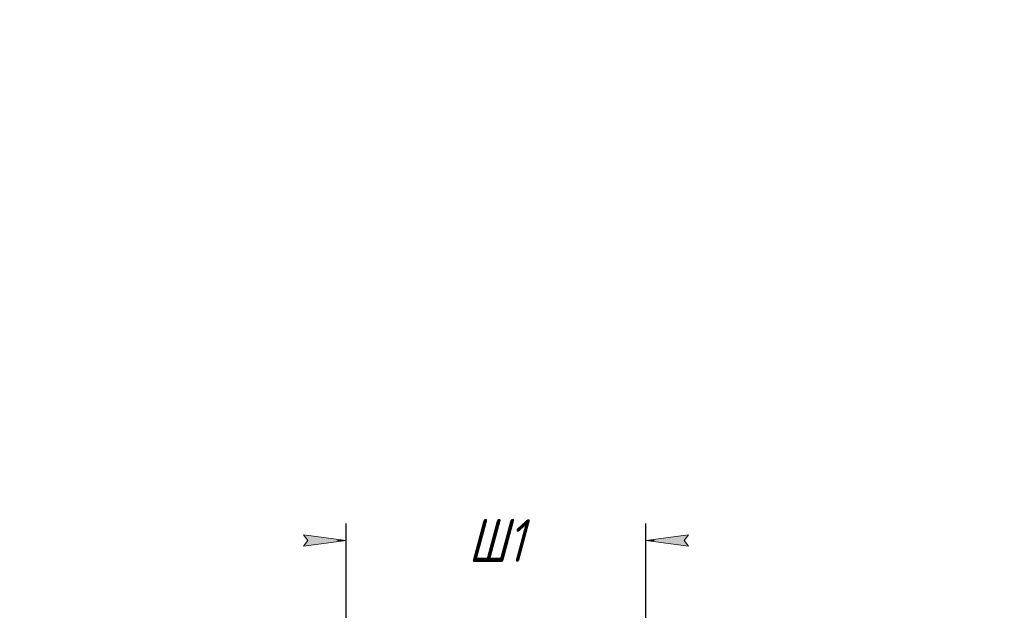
# Model space of a CAD drawing. Header units: millimetres. Extents: x 0 to 297, y 0 to 420.
# Tile 14 of 15: x 107 to 222, y 351 to 420. Entities that reach past the tile are written whole.
import ezdxf

# ---------------------------------------------------------------- set-up
doc = ezdxf.new("R2010")
doc.units = ezdxf.units.MM
doc.linetypes.add('K5LT_THIN', pattern=[0])
doc.layers.add('Системный слой', color=7, linetype='Continuous')
doc.styles.add('KDIMTEXTSTYLE', font='GOST_AU.SHX', dxfattribs={"width": 0.96, "oblique": 15, "height": 5})
doc.dimstyles.new('KDIMSTYLE (0.25)', dxfattribs={"dimtxt": 5, "dimasz": 1, "dimexe": 2, "dimexo": 0, "dimgap": 1, "dimtad": 1, "dimlfac": 4, "dimtxsty": 'KDIMTEXTSTYLE', "dimsah": 1, "dimcen": 0, "dimdle": 1, "dimadec": 0, "dimazin": 0, "dimtfac": 0.667, "dimtmove": 0, "dimatfit": 3, "dimfxl": 1, "dimtvp": 1, "dimtolj": 1, "dimtzin": 0, "dimarcsym": 0})

# ---------------------------------------------------------------- blocks, each defined once
blk = doc.blocks.new('KDIMARROW_01')
at = {"layer": 'Системный слой'}
blk.add_hatch(color=0, dxfattribs=at).paths.add_polyline_path([(-5, -0.6582624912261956), (0, 0), (-5, 0.658262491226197), (-4.5, 5.51091059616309e-16)])
at = {"layer": 'Системный слой', "color": 0, "linetype": 'K5LT_THIN', "lineweight": 18}
for p, q in [((-4.5, 5.51091059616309e-16), (-5, 0.658262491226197)), ((-5, 0.658262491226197), (0, 0)), ((0, 0), (-5, -0.6582624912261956)), ((-5, -0.6582624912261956), (-4.5, 5.51091059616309e-16)), ((0, 0), (-1, 0))]:
    blk.add_line(p, q, dxfattribs=at)

msp = doc.modelspace()

# ---------------------------------------------------------------- dimensions: what is measured, and where the dimension line sits
at = {"layer": 'Системный слой', "color": 7}
msp.add_linear_dim(base=(144.8349820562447, 359.0752766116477), p1=(179.8349820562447, 345.774364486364), p2=(144.8349820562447, 344.6988310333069), location=(162.3349820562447, 359.0752766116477), text='\\H5.0;\\W0.965;\\Q15;\\H5.0;\\W0.965;\\Q15;\\Q15;Ш1', dimstyle='KDIMSTYLE (0.25)', override={"dimexo": 0, "dimblk1": 'KDIMARROW_01', "dimblk2": 'KDIMARROW_01', "dimse1": 0, "dimse2": 0, "dimclrt": 7, "dimtolj": 1}, dxfattribs=at).render()

doc.saveas('drawing.dxf')
